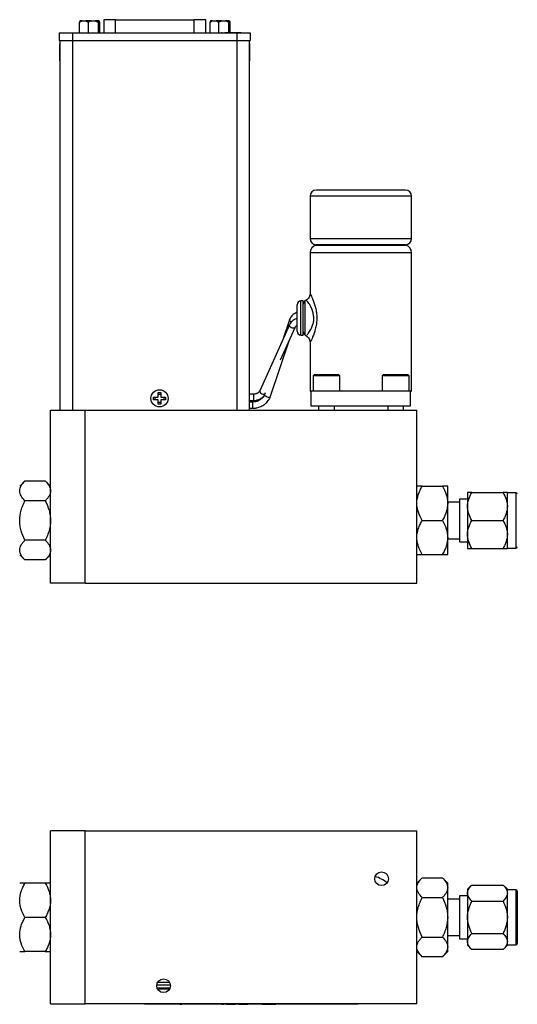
# Model space of a CAD drawing. Header units: inches. Extents: x 0.71 to 9.97, y 0.77 to 10.06.
# Tile 2 of 6: x 3.63 to 6.13, y 0.77 to 5.72. Entities that reach past the tile are written whole.
import ezdxf

# ---------------------------------------------------------------- set-up
doc = ezdxf.new("R2010")
doc.units = ezdxf.units.IN
doc.header["$MEASUREMENT"] = 0

msp = doc.modelspace()

# ---------------------------------------------------------------- linework, layer by layer
at = {"color": 7, "linetype": 'Continuous', "lineweight": 25}
for p, q in [((3.9344, 5.6578), (3.9344, 5.7113)), ((3.9469, 5.7173), (3.9364, 5.7173)), ((3.9469, 5.7173), (3.9647, 5.7173)), ((3.9918, 5.7173), (3.9647, 5.7173)), ((3.9772, 5.7113), (3.9772, 5.6578)), ((3.9918, 5.7173), (4.0125, 5.7173)), ((4.0291, 5.7173), (4.0125, 5.7173)), ((4.0271, 5.7113), (4.0271, 5.6578)), ((4.032, 5.7173), (4.0291, 5.7173)), ((4.0341, 5.7113), (4.0341, 5.6578)), ((4.0555, 5.7231), (4.0555, 5.6578)), ((4.1157, 5.7231), (4.0555, 5.7231)), ((4.1157, 5.7231), (4.5087, 5.7231)), ((4.5689, 5.7231), (4.5087, 5.7231)), ((4.5689, 5.6578), (4.5689, 5.7231)), ((4.5904, 5.6578), (4.5904, 5.7113)), ((4.6029, 5.7173), (4.5924, 5.7173)), ((4.6029, 5.7173), (4.6207, 5.7173)), ((4.6478, 5.7173), (4.6207, 5.7173)), ((4.6332, 5.7113), (4.6332, 5.6578)), ((4.6478, 5.7173), (4.6685, 5.7173)), ((4.6851, 5.7173), (4.6685, 5.7173)), ((4.6831, 5.7113), (4.6831, 5.6593)), ((4.688, 5.7173), (4.6851, 5.7173)), ((4.6901, 5.7113), (4.6901, 5.6593)), ((3.8319, 5.6578), (3.8319, 5.6184)), ((3.8319, 5.6578), (3.8988, 5.6578)), ((3.8988, 5.6578), (3.8988, 5.6184)), ((3.8988, 5.6578), (4.7256, 5.6578)), ((3.915, 5.6588), (3.915, 5.6578)), ((3.9326, 5.6578), (3.9326, 5.6588)), ((4.6469, 5.6593), (4.6469, 5.6578)), ((4.6469, 5.6593), (4.6507, 5.6593)), ((4.6643, 5.6593), (4.7459, 5.6593)), ((4.7256, 5.6578), (4.7256, 5.6184)), ((4.7256, 5.6578), (4.7925, 5.6578)), ((4.7459, 5.6578), (4.7459, 5.6593)), ((4.7925, 5.6578), (4.7925, 5.6184)), ((3.8319, 5.6184), (3.8988, 5.6184)), ((3.8357, 5.6007), (3.8337, 5.6024)), ((3.8337, 5.6024), (3.8337, 5.5164)), ((3.8357, 5.6184), (3.8357, 3.7612)), ((3.8982, 5.6184), (3.8982, 3.7612)), ((3.8988, 5.6184), (4.7256, 5.6184)), ((4.7256, 5.6184), (4.7925, 5.6184)), ((4.7262, 3.7612), (4.7262, 5.6184)), ((4.7887, 3.7612), (4.7887, 5.6184)), ((4.7907, 5.6024), (4.7887, 5.6007)), ((4.7907, 5.5164), (4.7907, 5.6024)), ((3.8337, 5.5164), (3.8357, 5.5181)), ((4.7887, 5.5181), (4.7907, 5.5164)), ((5.572, 4.8666), (5.3482, 4.8666)), ((5.0932, 4.8354), (5.0932, 4.6229)), ((5.6032, 4.6229), (5.6032, 4.8354)), ((5.5732, 4.5916), (5.1232, 4.5916)), ((5.1232, 4.5905), (5.5732, 4.5905)), ((5.0932, 4.5522), (5.0932, 4.3472)), ((5.6032, 3.8566), (5.6032, 4.5522)), ((5.0589, 4.3101), (5.0473, 4.3101)), ((5.0589, 4.1382), (5.0589, 4.3101)), ((5.0738, 4.314), (5.0687, 4.311)), ((4.9895, 4.2146), (4.9582, 4.1213)), ((4.9888, 4.1893), (4.8401, 3.8578)), ((4.9445, 4.0138), (5.0175, 4.1765)), ((4.8939, 3.8303), (4.9876, 4.1098)), ((5.0473, 4.1382), (5.0589, 4.1382)), ((5.0687, 4.1372), (5.0749, 4.1337)), ((5.0932, 4.1011), (5.0932, 3.8566)), ((5.1132, 3.9386), (5.1082, 3.9336)), ((5.1082, 3.9336), (5.1082, 3.8566)), ((5.2432, 3.9336), (5.1082, 3.9336)), ((5.2382, 3.9386), (5.1132, 3.9386)), ((5.2432, 3.9336), (5.2382, 3.9386)), ((5.2432, 3.8566), (5.2432, 3.9336)), ((5.4607, 3.9386), (5.4557, 3.9336)), ((5.4557, 3.9336), (5.4557, 3.8566)), ((5.5907, 3.9336), (5.4557, 3.9336)), ((5.5857, 3.9386), (5.4607, 3.9386)), ((5.5907, 3.9336), (5.5857, 3.9386)), ((5.5907, 3.8566), (5.5907, 3.9336)), ((4.3059, 3.8269), (4.3291, 3.8269)), ((4.3059, 3.8134), (4.3059, 3.8269)), ((4.3291, 3.8134), (4.3059, 3.8134)), ((4.3145, 3.8134), (4.3145, 3.8269)), ((4.3291, 3.8502), (4.3426, 3.8502)), ((4.3291, 3.8269), (4.3291, 3.8502)), ((4.3291, 3.8415), (4.3426, 3.8415)), ((4.3291, 3.7902), (4.3291, 3.8134)), ((4.3426, 3.8502), (4.3426, 3.8269)), ((4.3426, 3.8269), (4.3659, 3.8269)), ((4.3659, 3.8134), (4.3426, 3.8134)), ((4.3426, 3.8134), (4.3426, 3.7902)), ((4.3572, 3.8269), (4.3572, 3.8134)), ((4.3659, 3.8269), (4.3659, 3.8134)), ((4.8081, 3.8411), (4.7887, 3.8411)), ((4.8664, 3.8472), (4.864, 3.8403)), ((5.0932, 3.8566), (5.0982, 3.8566)), ((5.5982, 3.8566), (5.0982, 3.8566)), ((5.0982, 3.7816), (5.0982, 3.8566)), ((5.5982, 3.7816), (5.5982, 3.8566)), ((5.5982, 3.8566), (5.6032, 3.8566)), ((3.7882, 3.7609), (3.9632, 3.7609)), ((3.7882, 2.8914), (3.7882, 3.7609)), ((3.8357, 3.7612), (3.8982, 3.7612)), ((3.8982, 3.7612), (4.7262, 3.7612)), ((3.9632, 2.8914), (3.9632, 3.7609)), ((3.9632, 3.7609), (5.6297, 3.7609)), ((4.3426, 3.7989), (4.3291, 3.7989)), ((4.3426, 3.7902), (4.3291, 3.7902)), ((4.7262, 3.7612), (4.7887, 3.7612)), ((4.7887, 3.8096), (4.8081, 3.8096)), ((4.8034, 3.8017), (4.7887, 3.8017)), ((4.7887, 3.7702), (4.8034, 3.7702)), ((5.5982, 3.7816), (5.0982, 3.7816)), ((5.136, 3.7816), (5.136, 3.7609)), ((5.2155, 3.7609), (5.2155, 3.7816)), ((5.4835, 3.7816), (5.4835, 3.7609)), ((5.563, 3.7609), (5.563, 3.7816)), ((5.6297, 2.8914), (5.6297, 3.7609)), ((3.6598, 3.4048), (3.6332, 3.3782)), ((3.6598, 3.4048), (3.7616, 3.4048)), ((3.7882, 3.3782), (3.7616, 3.4048)), ((5.6563, 3.3785), (5.7581, 3.3785)), ((5.7847, 3.2926), (5.7847, 3.3785)), ((5.8847, 3.3472), (5.8847, 3.2769)), ((5.9065, 3.3472), (6.063, 3.3472)), ((6.0847, 3.2769), (6.0847, 3.3472)), ((6.1272, 3.3454), (6.0847, 3.3454)), ((3.7616, 3.3056), (3.6598, 3.3056)), ((5.8447, 3.2986), (5.7847, 3.2986)), ((5.7847, 3.1207), (5.7847, 3.2926)), ((5.8847, 3.314), (5.8447, 3.314)), ((5.8447, 3.314), (5.8447, 3.0993)), ((5.8847, 3.2769), (5.8847, 3.1363)), ((6.0847, 3.1363), (6.0847, 3.2769)), ((5.6563, 3.2066), (5.7581, 3.2066)), ((5.9065, 3.2066), (6.063, 3.2066)), ((5.7847, 3.0347), (5.7847, 3.1207)), ((5.8847, 3.1363), (5.8847, 3.066)), ((6.0847, 3.066), (6.0847, 3.1363)), ((3.7616, 3.1071), (3.6598, 3.1071)), ((5.7847, 3.1146), (5.8447, 3.1146)), ((5.8447, 3.0993), (5.8847, 3.0993)), ((3.6332, 3.0345), (3.6598, 3.0079)), ((3.7616, 3.0079), (3.7882, 3.0345)), ((5.6563, 3.0347), (5.7581, 3.0347)), ((5.9065, 3.066), (6.063, 3.066)), ((6.0847, 3.0679), (6.1272, 3.0679)), ((3.7616, 3.0079), (3.6598, 3.0079)), ((3.9632, 2.8914), (3.7882, 2.8914)), ((3.9632, 2.8914), (5.6297, 2.8914)), ((3.7882, 0.7773), (3.7882, 1.6468)), ((3.9632, 1.6468), (3.7882, 1.6468)), ((3.9632, 0.7773), (3.9632, 1.6468)), ((3.9632, 1.6468), (5.6297, 1.6468)), ((5.6297, 0.7773), (5.6297, 1.6468)), ((5.6563, 1.4105), (5.6297, 1.3839)), ((5.6563, 1.4105), (5.7581, 1.4105)), ((5.7847, 1.3839), (5.7581, 1.4105)), ((3.7616, 1.3837), (3.6598, 1.3837)), ((5.7847, 1.3609), (5.7847, 1.3839)), ((5.7847, 1.212), (5.7847, 1.3609)), ((5.9065, 1.3744), (5.8847, 1.3527)), ((5.8847, 1.3527), (5.8847, 1.3338)), ((5.9065, 1.3744), (6.063, 1.3744)), ((6.0847, 1.3527), (6.063, 1.3744)), ((6.0847, 1.3338), (6.0847, 1.3527)), ((6.1272, 1.3508), (6.0847, 1.3508)), ((6.1347, 1.3433), (6.1347, 1.0808)), ((5.6563, 1.3113), (5.7581, 1.3113)), ((5.8447, 1.304), (5.7847, 1.304)), ((5.8847, 1.3194), (5.8447, 1.3194)), ((5.8447, 1.3194), (5.8447, 1.1047)), ((5.8847, 1.3338), (5.8847, 1.212)), ((5.9065, 1.2932), (6.063, 1.2932)), ((6.0847, 1.212), (6.0847, 1.3338)), ((3.7616, 1.2118), (3.6598, 1.2118)), ((5.7847, 1.0632), (5.7847, 1.212)), ((5.8847, 1.212), (5.8847, 1.0903)), ((6.0847, 1.0903), (6.0847, 1.212)), ((5.6563, 1.1128), (5.7581, 1.1128)), ((5.7847, 1.12), (5.8447, 1.12)), ((5.8447, 1.1047), (5.8847, 1.1047)), ((5.8847, 1.0903), (5.8847, 1.0714)), ((5.9065, 1.1309), (6.063, 1.1309)), ((6.0847, 1.0714), (6.0847, 1.0903)), ((3.7616, 1.0399), (3.6598, 1.0399)), ((5.6297, 1.0402), (5.6563, 1.0136)), ((5.7581, 1.0136), (5.7847, 1.0402)), ((5.7847, 1.0402), (5.7847, 1.0632)), ((5.8847, 1.0714), (5.9065, 1.0497)), ((6.063, 1.0497), (5.9065, 1.0497)), ((6.063, 1.0497), (6.0847, 1.0714)), ((6.0847, 1.0733), (6.1272, 1.0733)), ((5.7581, 1.0136), (5.6563, 1.0136)), ((4.3913, 0.871), (4.3222, 0.871)), ((4.324, 0.8569), (4.3894, 0.8569)), ((4.3255, 0.8532), (4.3879, 0.8532)), ((4.3266, 0.8854), (4.3869, 0.8854)), ((3.7882, 0.7773), (3.9632, 0.7773)), ((5.6297, 0.7773), (3.9632, 0.7773)), ((4.2599, 0.775), (4.2599, 0.7773)), ((5.3349, 0.775), (4.2599, 0.775)), ((4.2973, 0.775), (4.2973, 0.7748)), ((4.4168, 0.7748), (4.2973, 0.7748)), ((4.4168, 0.7748), (4.4168, 0.775)), ((4.4274, 0.7748), (4.4168, 0.7748)), ((4.4274, 0.7748), (4.4274, 0.775)), ((4.438, 0.7748), (4.4274, 0.7748)), ((4.438, 0.775), (4.438, 0.7748)), ((4.438, 0.7748), (4.4486, 0.7748)), ((4.4486, 0.7748), (4.4486, 0.775)), ((4.5197, 0.7748), (4.4486, 0.7748)), ((4.5197, 0.775), (4.5197, 0.7748)), ((4.5203, 0.7748), (4.5203, 0.775)), ((4.5206, 0.7748), (4.5203, 0.7748)), ((4.5206, 0.7748), (4.5206, 0.775)), ((4.5266, 0.7748), (4.5206, 0.7748)), ((4.5266, 0.7748), (4.5266, 0.775)), ((4.528, 0.7748), (4.5266, 0.7748)), ((4.528, 0.7748), (4.528, 0.775)), ((4.5864, 0.7748), (4.5864, 0.775)), ((4.5977, 0.7748), (4.5864, 0.7748)), ((4.5977, 0.7748), (4.5977, 0.775)), ((4.6216, 0.7748), (4.5977, 0.7748)), ((4.6216, 0.7748), (4.6216, 0.775)), ((4.6317, 0.7748), (4.6216, 0.7748)), ((4.6317, 0.7748), (4.6317, 0.775)), ((4.6471, 0.7748), (4.6471, 0.775)), ((4.6471, 0.7748), (4.6581, 0.7748)), ((4.6581, 0.7748), (4.6581, 0.775)), ((4.6734, 0.775), (4.6734, 0.7748)), ((4.6734, 0.7748), (4.6847, 0.7748)), ((4.6847, 0.7748), (4.6847, 0.775)), ((4.6847, 0.7748), (4.7086, 0.7748)), ((4.7086, 0.7748), (4.7086, 0.775)), ((4.7086, 0.7748), (4.7187, 0.7748)), ((4.7187, 0.7748), (4.7187, 0.775)), ((4.733, 0.7748), (4.733, 0.775)), ((4.733, 0.7748), (4.7443, 0.7748)), ((4.7443, 0.775), (4.7443, 0.7748)), ((4.7443, 0.7748), (4.7454, 0.7748)), ((4.7454, 0.7748), (4.7454, 0.775)), ((4.7454, 0.7748), (4.746, 0.7748)), ((4.746, 0.7748), (4.746, 0.775)), ((4.746, 0.7748), (4.7541, 0.7748)), ((4.7541, 0.7748), (4.7541, 0.775)), ((4.7541, 0.7748), (4.7693, 0.7748)), ((4.7693, 0.7748), (4.7693, 0.775)), ((4.7693, 0.7748), (4.78, 0.7748)), ((4.78, 0.7748), (4.78, 0.775)), ((4.7945, 0.775), (4.7945, 0.7748)), ((4.8038, 0.7748), (4.7945, 0.7748)), ((4.8038, 0.7748), (4.8038, 0.775)), ((4.8088, 0.7748), (4.8038, 0.7748)), ((4.8088, 0.7748), (4.8088, 0.775)), ((4.8362, 0.7748), (4.8088, 0.7748)), ((4.8362, 0.7748), (4.8362, 0.775)), ((4.8412, 0.7748), (4.8362, 0.7748)), ((4.8412, 0.7748), (4.8412, 0.775)), ((4.8505, 0.7748), (4.8412, 0.7748)), ((4.8505, 0.7748), (4.8505, 0.775)), ((4.8505, 0.7748), (4.8651, 0.7748)), ((4.8651, 0.7748), (4.8651, 0.775)), ((4.8651, 0.7748), (4.8739, 0.7748)), ((4.8739, 0.7748), (4.8739, 0.775)), ((4.8739, 0.7748), (4.8847, 0.7748)), ((4.8847, 0.7748), (4.8847, 0.775)), ((4.8847, 0.7748), (4.8954, 0.7748)), ((4.8954, 0.7748), (4.8954, 0.775)), ((4.8954, 0.7748), (4.9043, 0.7748)), ((4.9043, 0.7748), (4.9043, 0.775)), ((4.9043, 0.7748), (4.9215, 0.7748)), ((4.9215, 0.7748), (4.9215, 0.775)), ((4.987, 0.775), (4.987, 0.7748)), ((5.0743, 0.7748), (4.987, 0.7748)), ((5.0743, 0.7748), (5.0743, 0.775)), ((5.3349, 0.7773), (5.3349, 0.775))]:
    msp.add_line(p, q, dxfattribs=at)
at = {"color": 1, "linetype": 'Continuous', "lineweight": 25}
for p, q in [((4.1157, 5.6578), (4.1157, 5.7231)), ((4.5087, 5.7231), (4.5087, 5.6578)), ((5.3482, 4.8354), (5.0932, 4.8354)), ((5.6032, 4.8354), (5.3482, 4.8354)), ((5.0932, 4.6229), (5.6032, 4.6229)), ((5.6032, 4.5522), (5.0932, 4.5522)), ((5.0473, 4.1382), (5.0473, 4.3101)), ((5.0687, 4.1372), (5.0687, 4.311)), ((4.8081, 3.8411), (4.8081, 3.8096)), ((4.8034, 3.8017), (4.8034, 3.7702)), ((6.1272, 3.3454), (6.1272, 3.0679)), ((6.1272, 1.3508), (6.1272, 1.0733))]:
    msp.add_line(p, q, dxfattribs=at)
at = {"color": 1, "linetype": 'Continuous', "lineweight": 25, "flags": 128}
for points in [[(4.9986, 4.204), (4.997, 4.2048), (4.9925, 4.2079), (4.9899, 4.2112), (4.9895, 4.2144), (4.9895, 4.2146)], [(5.0175, 4.1765), (5.0175, 4.1764), (5.015, 4.1738), (5.0107, 4.1726), (5.0052, 4.1729), (4.9994, 4.1748), (4.9942, 4.1779), (4.9904, 4.1818), (4.9885, 4.1858), (4.9888, 4.1894)], [(4.8401, 3.8578), (4.8398, 3.8543), (4.8417, 3.8502), (4.8455, 3.8464), (4.8507, 3.8433), (4.8565, 3.8414), (4.862, 3.8411), (4.8645, 3.8416)], [(4.864, 3.8403), (4.864, 3.8401), (4.8644, 3.8369), (4.8671, 3.8336), (4.8715, 3.8305), (4.8771, 3.8281), (4.883, 3.8268), (4.8883, 3.8268), (4.8921, 3.8282), (4.8939, 3.8303)]]:
    msp.add_lwpolyline(points, dxfattribs=at)
at = {"color": 7, "linetype": 'Continuous', "lineweight": 25}
for centre, radius in [((4.3359, 3.8202), 0.043), ((5.4527, 1.4058), 0.0347), ((4.3567, 0.8683), 0.0347)]:
    msp.add_circle(centre, radius, dxfattribs=at)
for centre, radius, start, end in [((5.1245, 4.8354), 0.0313, 90, 180), ((5.572, 4.8354), 0.0313, 0, 90), ((5.1245, 4.6229), 0.0313, 180, 267.7076), ((5.572, 4.6229), 0.0313, 272.2924, 0), ((5.1326, 4.5522), 0.0394, 103.7685, 180), ((5.5639, 4.5522), 0.0394, 0, 76.2315), ((5.0473, 4.2904), 0.0197, 90, 180), ((5.0785, 4.294), 0.0197, 120, 180), ((5.0473, 4.1579), 0.0197, 180, 270), ((5.0785, 4.1543), 0.0197, 180, 240), ((6.1272, 3.3379), 0.0075, 0, 90), ((6.1272, 3.0754), 0.0075, 270, 0), ((5.3482, 1.2043), 0.225, 53.8093, 71.3673), ((6.1272, 1.3433), 0.0075, 0, 90), ((6.1272, 1.0808), 0.0075, 270, 0)]:
    msp.add_arc(centre, radius, start, end, dxfattribs=at)
for points in [[(3.9344, 5.7113), (3.9384, 5.7139), (3.9425, 5.716), (3.9469, 5.7173)], [(3.9364, 5.7173), (3.9357, 5.716), (3.935, 5.7139), (3.9344, 5.7113)], [(3.9647, 5.7173), (3.9691, 5.716), (3.9732, 5.7139), (3.9772, 5.7113)], [(3.9772, 5.7113), (3.9819, 5.7139), (3.9867, 5.716), (3.9918, 5.7173)], [(4.0125, 5.7173), (4.0176, 5.716), (4.0224, 5.7139), (4.0271, 5.7113)], [(4.0271, 5.7113), (4.0277, 5.7139), (4.0284, 5.716), (4.0291, 5.7173)], [(4.032, 5.7173), (4.0328, 5.716), (4.0334, 5.7139), (4.0341, 5.7113)], [(4.5904, 5.7113), (4.5944, 5.7139), (4.5985, 5.716), (4.6029, 5.7173)], [(4.5924, 5.7173), (4.5917, 5.716), (4.591, 5.7139), (4.5904, 5.7113)], [(4.6207, 5.7173), (4.6251, 5.716), (4.6292, 5.7139), (4.6332, 5.7113)], [(4.6332, 5.7113), (4.6379, 5.7139), (4.6427, 5.716), (4.6478, 5.7173)], [(4.6685, 5.7173), (4.6736, 5.716), (4.6784, 5.7139), (4.6831, 5.7113)], [(4.6831, 5.7113), (4.6837, 5.7139), (4.6844, 5.716), (4.6851, 5.7173)], [(4.688, 5.7173), (4.6888, 5.716), (4.6894, 5.7139), (4.6901, 5.7113)]]:
    msp.add_open_spline(points, degree=3, dxfattribs=at)
for points, knots in [([(5.3482, 4.8666), (5.2889, 4.8666), (5.232, 4.8666), (5.1481, 4.8666), (5.1245, 4.8666), (5.1245, 4.8666)], [0, 0, 0, 0, 0.5, 0.5, 1, 1, 1, 1]), ([(5.0933, 4.3495), (5.0931, 4.346), (5.0928, 4.3388), (5.0887, 4.3285), (5.0821, 4.3196), (5.0761, 4.3155), (5.0731, 4.3135)], [0, 0, 0, 0, 0.244212, 0.498607, 0.75383, 1, 1, 1, 1]), ([(5.0753, 4.1343), (5.0754, 4.1348), (5.0756, 4.1357), (5.0814, 4.1442), (5.0903, 4.1555), (5.0986, 4.1688), (5.1071, 4.1901), (5.1117, 4.2079), (5.1121, 4.226), (5.1092, 4.2454), (5.1037, 4.2662), (5.0925, 4.29), (5.0805, 4.3072), (5.0727, 4.315), (5.0741, 4.3133), (5.0744, 4.3131)], [0, 0, 0, 0, 0.084864, 0.190824, 0.207157, 0.326053, 0.398207, 0.454023, 0.502662, 0.562707, 0.634344, 0.716769, 0.864635, 0.979528, 1, 1, 1, 1]), ([(5.0276, 4.1579), (5.0276, 4.1579), (5.0276, 4.1579), (5.0276, 4.1582), (5.0276, 4.1587), (5.0276, 4.1594), (5.0276, 4.1602), (5.0276, 4.1613), (5.0276, 4.1636), (5.0276, 4.1683), (5.0276, 4.1769), (5.0276, 4.1875), (5.0276, 4.1993), (5.0276, 4.2116), (5.0276, 4.2241), (5.0276, 4.2366), (5.0276, 4.249), (5.0276, 4.2608), (5.0276, 4.2713), (5.0276, 4.2799), (5.0276, 4.2847), (5.0276, 4.2872), (5.0276, 4.2883), (5.0276, 4.2892), (5.0276, 4.2899), (5.0276, 4.2903), (5.0276, 4.2903), (5.0276, 4.2904)], [0, 0, 0, 0, 0.017281, 0.034438, 0.051522, 0.068582, 0.08567, 0.102836, 0.120129, 0.18508, 0.250083, 0.315035, 0.380037, 0.439995, 0.500002, 0.55996, 0.619968, 0.684919, 0.749922, 0.814874, 0.879876, 0.900016, 0.920002, 0.939913, 0.95983, 0.979832, 1, 1, 1, 1]), ([(5.0276, 4.2214), (5.0258, 4.2209), (5.0212, 4.2195), (5.014, 4.216), (5.006, 4.211), (4.9988, 4.2046), (4.9928, 4.1974), (4.9901, 4.1919), (4.9889, 4.1893)], [0, 0, 0, 0, 0.1017579, 0.2691857, 0.4480854, 0.6344109, 0.8269523, 1, 1, 1, 1]), ([(5.0276, 4.2519), (5.0266, 4.2516), (5.0226, 4.2503), (5.0161, 4.2468), (5.0081, 4.2414), (5.0008, 4.2345), (4.9948, 4.2263), (4.991, 4.2195), (4.9899, 4.2153), (4.9897, 4.2146)], [0, 0, 0, 0, 0.057042, 0.218804, 0.392242, 0.573598, 0.761772, 0.956333, 1, 1, 1, 1]), ([(5.0176, 4.1764), (5.0183, 4.1777), (5.0196, 4.1805), (5.0231, 4.1843), (5.0263, 4.1864), (5.0276, 4.1872)], [0, 0, 0, 0, 0.339993, 0.729141, 1, 1, 1, 1]), ([(5.0732, 4.1347), (5.0761, 4.1327), (5.0821, 4.1287), (5.0887, 4.1197), (5.0928, 4.1095), (5.0931, 4.1023), (5.0933, 4.0987)], [0, 0, 0, 0, 0.246181, 0.501407, 0.755797, 1, 1, 1, 1]), ([(4.8638, 3.8404), (4.8633, 3.8387), (4.8618, 3.834), (4.8573, 3.8268), (4.8505, 3.8191), (4.8424, 3.8128), (4.8339, 3.8081), (4.8258, 3.805), (4.818, 3.803), (4.8107, 3.8019), (4.8057, 3.8018), (4.8034, 3.8017)], [0, 0, 0, 0, 0.076935, 0.221074, 0.361005, 0.496162, 0.62324, 0.732891, 0.818023, 0.915747, 1, 1, 1, 1]), ([(4.8034, 3.7702), (4.8086, 3.7704), (4.816, 3.7707), (4.8267, 3.7727), (4.8357, 3.7751), (4.8461, 3.7791), (4.8564, 3.7844), (4.8663, 3.7912), (4.8754, 3.7995), (4.8834, 3.8091), (4.8898, 3.8195), (4.8925, 3.8269), (4.8938, 3.8303)], [0, 0, 0, 0, 0.130314, 0.184075, 0.273076, 0.365602, 0.464926, 0.56871, 0.676118, 0.786589, 0.899884, 1, 1, 1, 1]), ([(4.8399, 3.8579), (4.8393, 3.8566), (4.838, 3.8538), (4.8341, 3.8497), (4.8291, 3.8463), (4.8239, 3.8438), (4.8186, 3.8422), (4.8134, 3.8413), (4.8098, 3.8411), (4.8081, 3.8411)], [0, 0, 0, 0, 0.154993, 0.331889, 0.494462, 0.638817, 0.753552, 0.885792, 1, 1, 1, 1]), ([(4.8081, 3.8096), (4.8126, 3.8098), (4.819, 3.8101), (4.828, 3.8121), (4.8354, 3.8144), (4.8436, 3.8182), (4.8514, 3.8234), (4.8568, 3.8277), (4.8591, 3.8306), (4.8594, 3.831)], [0, 0, 0, 0, 0.230759, 0.322249, 0.473756, 0.630186, 0.797333, 0.971419, 1, 1, 1, 1]), ([(3.6332, 3.3552), (3.6332, 3.3639), (3.6359, 3.3724), (3.643, 3.3849), (3.6459, 3.389), (3.6523, 3.397), (3.6559, 3.4009), (3.6598, 3.4048)], [0, 0, 0, 0, 0.5, 0.5, 0.75, 0.75, 1, 1, 1, 1]), ([(3.7616, 3.4048), (3.7694, 3.3971), (3.776, 3.3891), (3.7831, 3.3767), (3.785, 3.3726), (3.7875, 3.364), (3.7882, 3.3596), (3.7882, 3.3552)], [0, 0, 0, 0, 0.5, 0.5, 0.75, 0.75, 1, 1, 1, 1]), ([(5.6297, 3.2926), (5.6297, 3.3076), (5.6324, 3.3223), (5.6395, 3.3439), (5.6424, 3.351), (5.6488, 3.3649), (5.6524, 3.3718), (5.6563, 3.3785)], [0, 0, 0, 0, 0.5, 0.5, 0.75, 0.75, 1, 1, 1, 1]), ([(5.6563, 3.3785), (5.6485, 3.3785), (5.6419, 3.3785), (5.6349, 3.3785), (5.633, 3.3785), (5.6304, 3.3785), (5.6297, 3.3785), (5.6297, 3.3785)], [0, 0, 0, 0, 0.5, 0.5, 0.75, 0.75, 1, 1, 1, 1]), ([(5.7581, 3.3785), (5.7659, 3.365), (5.7725, 3.3513), (5.7796, 3.3299), (5.7815, 3.3226), (5.784, 3.3078), (5.7847, 3.3002), (5.7847, 3.2926)], [0, 0, 0, 0, 0.5, 0.5, 0.75, 0.75, 1, 1, 1, 1]), ([(5.7847, 3.3785), (5.7847, 3.3785), (5.782, 3.3785), (5.775, 3.3785), (5.7721, 3.3785), (5.7656, 3.3785), (5.762, 3.3785), (5.7581, 3.3785)], [0, 0, 0, 0, 0.5, 0.5, 0.75, 0.75, 1, 1, 1, 1]), ([(3.6598, 3.3056), (3.652, 3.3134), (3.6454, 3.3213), (3.6384, 3.3337), (3.6365, 3.3379), (3.6339, 3.3464), (3.6332, 3.3508), (3.6332, 3.3552)], [0, 0, 0, 0, 0.5, 0.5, 0.75, 0.75, 1, 1, 1, 1]), ([(3.7882, 3.3552), (3.7882, 3.3465), (3.7855, 3.338), (3.7785, 3.3256), (3.7756, 3.3215), (3.7691, 3.3134), (3.7655, 3.3095), (3.7616, 3.3056)], [0, 0, 0, 0, 0.5, 0.5, 0.75, 0.75, 1, 1, 1, 1]), ([(5.8847, 3.2769), (5.8847, 3.2893), (5.8869, 3.3013), (5.8927, 3.3189), (5.8951, 3.3248), (5.9004, 3.3362), (5.9033, 3.3417), (5.9065, 3.3472)], [0, 0, 0, 0, 0.5, 0.5, 0.75, 0.75, 1, 1, 1, 1]), ([(5.9065, 3.3472), (5.9001, 3.3472), (5.8947, 3.3472), (5.8889, 3.3472), (5.8874, 3.3472), (5.8853, 3.3472), (5.8847, 3.3472), (5.8847, 3.3472)], [0, 0, 0, 0, 0.5, 0.5, 0.75, 0.75, 1, 1, 1, 1]), ([(6.063, 3.3472), (6.0693, 3.3362), (6.0747, 3.325), (6.0805, 3.3074), (6.0821, 3.3015), (6.0842, 3.2894), (6.0847, 3.2831), (6.0847, 3.2769)], [0, 0, 0, 0, 0.5, 0.5, 0.75, 0.75, 1, 1, 1, 1]), ([(6.0847, 3.3472), (6.0847, 3.3472), (6.0825, 3.3472), (6.0767, 3.3472), (6.0744, 3.3472), (6.0691, 3.3472), (6.0662, 3.3472), (6.063, 3.3472)], [0, 0, 0, 0, 0.5, 0.5, 0.75, 0.75, 1, 1, 1, 1]), ([(3.6332, 3.2064), (3.6332, 3.2238), (3.6359, 3.2407), (3.643, 3.2657), (3.6459, 3.2739), (3.6523, 3.29), (3.6559, 3.2978), (3.6598, 3.3056)], [0, 0, 0, 0, 0.5, 0.5, 0.75, 0.75, 1, 1, 1, 1]), ([(3.7616, 3.3056), (3.7694, 3.29), (3.776, 3.2741), (3.7831, 3.2494), (3.785, 3.2411), (3.7875, 3.2239), (3.7882, 3.2151), (3.7882, 3.2064)], [0, 0, 0, 0, 0.5, 0.5, 0.75, 0.75, 1, 1, 1, 1]), ([(5.6563, 3.2066), (5.6485, 3.2201), (5.6419, 3.2339), (5.6349, 3.2553), (5.633, 3.2625), (5.6304, 3.2773), (5.6297, 3.285), (5.6297, 3.2926)], [0, 0, 0, 0, 0.5, 0.5, 0.75, 0.75, 1, 1, 1, 1]), ([(5.7847, 3.2926), (5.7847, 3.2775), (5.782, 3.2628), (5.775, 3.2412), (5.7721, 3.2341), (5.7656, 3.2202), (5.762, 3.2133), (5.7581, 3.2066)], [0, 0, 0, 0, 0.5, 0.5, 0.75, 0.75, 1, 1, 1, 1]), ([(5.9065, 3.2066), (5.9001, 3.2176), (5.8947, 3.2289), (5.8889, 3.2464), (5.8874, 3.2524), (5.8853, 3.2645), (5.8847, 3.2707), (5.8847, 3.2769)], [0, 0, 0, 0, 0.5, 0.5, 0.75, 0.75, 1, 1, 1, 1]), ([(6.0847, 3.2769), (6.0847, 3.2646), (6.0825, 3.2526), (6.0767, 3.2349), (6.0744, 3.2291), (6.0691, 3.2177), (6.0662, 3.2121), (6.063, 3.2066)], [0, 0, 0, 0, 0.5, 0.5, 0.75, 0.75, 1, 1, 1, 1]), ([(3.6598, 3.1071), (3.652, 3.1227), (3.6454, 3.1386), (3.6384, 3.1633), (3.6365, 3.1717), (3.6339, 3.1888), (3.6332, 3.1976), (3.6332, 3.2064)], [0, 0, 0, 0, 0.5, 0.5, 0.75, 0.75, 1, 1, 1, 1]), ([(3.7882, 3.2064), (3.7882, 3.1889), (3.7855, 3.172), (3.7785, 3.1471), (3.7756, 3.1389), (3.7691, 3.1228), (3.7655, 3.1149), (3.7616, 3.1071)], [0, 0, 0, 0, 0.5, 0.5, 0.75, 0.75, 1, 1, 1, 1]), ([(5.6297, 3.1207), (5.6297, 3.1358), (5.6324, 3.1505), (5.6395, 3.172), (5.6424, 3.1791), (5.6488, 3.1931), (5.6524, 3.1999), (5.6563, 3.2066)], [0, 0, 0, 0, 0.5, 0.5, 0.75, 0.75, 1, 1, 1, 1]), ([(5.7581, 3.2066), (5.7659, 3.1931), (5.7725, 3.1794), (5.7796, 3.158), (5.7815, 3.1507), (5.784, 3.1359), (5.7847, 3.1283), (5.7847, 3.1207)], [0, 0, 0, 0, 0.5, 0.5, 0.75, 0.75, 1, 1, 1, 1]), ([(5.8847, 3.1363), (5.8847, 3.1486), (5.8869, 3.1607), (5.8927, 3.1783), (5.8951, 3.1841), (5.9004, 3.1955), (5.9033, 3.2011), (5.9065, 3.2066)], [0, 0, 0, 0, 0.5, 0.5, 0.75, 0.75, 1, 1, 1, 1]), ([(6.063, 3.2066), (6.0693, 3.1956), (6.0747, 3.1843), (6.0805, 3.1668), (6.0821, 3.1609), (6.0842, 3.1488), (6.0847, 3.1425), (6.0847, 3.1363)], [0, 0, 0, 0, 0.5, 0.5, 0.75, 0.75, 1, 1, 1, 1]), ([(5.6563, 3.0347), (5.6485, 3.0482), (5.6419, 3.062), (5.6349, 3.0834), (5.633, 3.0906), (5.6304, 3.1055), (5.6297, 3.1131), (5.6297, 3.1207)], [0, 0, 0, 0, 0.5, 0.5, 0.75, 0.75, 1, 1, 1, 1]), ([(5.7847, 3.1207), (5.7847, 3.1056), (5.782, 3.0909), (5.775, 3.0693), (5.7721, 3.0622), (5.7656, 3.0483), (5.762, 3.0415), (5.7581, 3.0347)], [0, 0, 0, 0, 0.5, 0.5, 0.75, 0.75, 1, 1, 1, 1]), ([(5.9065, 3.066), (5.9001, 3.077), (5.8947, 3.0883), (5.8889, 3.1058), (5.8874, 3.1117), (5.8853, 3.1239), (5.8847, 3.1301), (5.8847, 3.1363)], [0, 0, 0, 0, 0.5, 0.5, 0.75, 0.75, 1, 1, 1, 1]), ([(6.0847, 3.1363), (6.0847, 3.124), (6.0825, 3.1119), (6.0767, 3.0943), (6.0744, 3.0885), (6.0691, 3.0771), (6.0662, 3.0715), (6.063, 3.066)], [0, 0, 0, 0, 0.5, 0.5, 0.75, 0.75, 1, 1, 1, 1]), ([(3.6332, 3.0575), (3.6332, 3.0662), (3.6359, 3.0747), (3.643, 3.0872), (3.6459, 3.0913), (3.6523, 3.0993), (3.6559, 3.1033), (3.6598, 3.1071)], [0, 0, 0, 0, 0.5, 0.5, 0.75, 0.75, 1, 1, 1, 1]), ([(3.7616, 3.1071), (3.7694, 3.0994), (3.776, 3.0914), (3.7831, 3.0791), (3.785, 3.0749), (3.7875, 3.0663), (3.7882, 3.0619), (3.7882, 3.0575)], [0, 0, 0, 0, 0.5, 0.5, 0.75, 0.75, 1, 1, 1, 1]), ([(3.6598, 3.0079), (3.652, 3.0157), (3.6454, 3.0236), (3.6384, 3.036), (3.6365, 3.0402), (3.6339, 3.0487), (3.6332, 3.0531), (3.6332, 3.0575)], [0, 0, 0, 0, 0.5, 0.5, 0.75, 0.75, 1, 1, 1, 1]), ([(3.7882, 3.0575), (3.7882, 3.0488), (3.7855, 3.0403), (3.7785, 3.0279), (3.7756, 3.0238), (3.7691, 3.0157), (3.7655, 3.0118), (3.7616, 3.0079)], [0, 0, 0, 0, 0.5, 0.5, 0.75, 0.75, 1, 1, 1, 1]), ([(5.6297, 3.0347), (5.6297, 3.0347), (5.6324, 3.0347), (5.6395, 3.0347), (5.6424, 3.0347), (5.6488, 3.0347), (5.6524, 3.0347), (5.6563, 3.0347)], [0, 0, 0, 0, 0.5, 0.5, 0.75, 0.75, 1, 1, 1, 1]), ([(5.7581, 3.0347), (5.7659, 3.0347), (5.7725, 3.0347), (5.7796, 3.0347), (5.7815, 3.0347), (5.784, 3.0347), (5.7847, 3.0347), (5.7847, 3.0347)], [0, 0, 0, 0, 0.5, 0.5, 0.75, 0.75, 1, 1, 1, 1]), ([(5.8847, 3.066), (5.8847, 3.066), (5.8869, 3.066), (5.8927, 3.066), (5.8951, 3.066), (5.9004, 3.066), (5.9033, 3.066), (5.9065, 3.066)], [0, 0, 0, 0, 0.5, 0.5, 0.75, 0.75, 1, 1, 1, 1]), ([(6.063, 3.066), (6.0693, 3.066), (6.0747, 3.066), (6.0805, 3.066), (6.0821, 3.066), (6.0842, 3.066), (6.0847, 3.066), (6.0847, 3.066)], [0, 0, 0, 0, 0.5, 0.5, 0.75, 0.75, 1, 1, 1, 1]), ([(5.6297, 1.3609), (5.6297, 1.3696), (5.6324, 1.3781), (5.6395, 1.3905), (5.6424, 1.3946), (5.6488, 1.4027), (5.6524, 1.4066), (5.6563, 1.4105)], [0, 0, 0, 0, 0.5, 0.5, 0.75, 0.75, 1, 1, 1, 1]), ([(5.7581, 1.4105), (5.7659, 1.4027), (5.7725, 1.3948), (5.7796, 1.3824), (5.7815, 1.3782), (5.784, 1.3697), (5.7847, 1.3653), (5.7847, 1.3609)], [0, 0, 0, 0, 0.5, 0.5, 0.75, 0.75, 1, 1, 1, 1]), ([(3.6332, 1.2977), (3.6332, 1.3128), (3.6359, 1.3275), (3.643, 1.3491), (3.6459, 1.3562), (3.6523, 1.3701), (3.6559, 1.3769), (3.6598, 1.3837)], [0, 0, 0, 0, 0.5, 0.5, 0.75, 0.75, 1, 1, 1, 1]), ([(3.6598, 1.3837), (3.652, 1.3837), (3.6454, 1.3837), (3.6384, 1.3837), (3.6365, 1.3837), (3.6339, 1.3837), (3.6332, 1.3837), (3.6332, 1.3837)], [0, 0, 0, 0, 0.5, 0.5, 0.75, 0.75, 1, 1, 1, 1]), ([(3.7616, 1.3837), (3.7694, 1.3702), (3.776, 1.3564), (3.7831, 1.335), (3.785, 1.3278), (3.7875, 1.3129), (3.7882, 1.3053), (3.7882, 1.2977)], [0, 0, 0, 0, 0.5, 0.5, 0.75, 0.75, 1, 1, 1, 1]), ([(3.7882, 1.3837), (3.7882, 1.3837), (3.7855, 1.3837), (3.7785, 1.3837), (3.7756, 1.3837), (3.7691, 1.3837), (3.7655, 1.3837), (3.7616, 1.3837)], [0, 0, 0, 0, 0.5, 0.5, 0.75, 0.75, 1, 1, 1, 1]), ([(5.6563, 1.3113), (5.6485, 1.3191), (5.6419, 1.327), (5.6349, 1.3394), (5.633, 1.3435), (5.6304, 1.3521), (5.6297, 1.3565), (5.6297, 1.3609)], [0, 0, 0, 0, 0.5, 0.5, 0.75, 0.75, 1, 1, 1, 1]), ([(5.7847, 1.3609), (5.7847, 1.3522), (5.782, 1.3437), (5.775, 1.3312), (5.7721, 1.3271), (5.7656, 1.3191), (5.762, 1.3152), (5.7581, 1.3113)], [0, 0, 0, 0, 0.5, 0.5, 0.75, 0.75, 1, 1, 1, 1]), ([(5.8847, 1.3338), (5.8847, 1.341), (5.8869, 1.3479), (5.8927, 1.3581), (5.8951, 1.3614), (5.9004, 1.368), (5.9033, 1.3712), (5.9065, 1.3744)], [0, 0, 0, 0, 0.5, 0.5, 0.75, 0.75, 1, 1, 1, 1]), ([(6.063, 1.3744), (6.0693, 1.3681), (6.0747, 1.3616), (6.0805, 1.3514), (6.0821, 1.348), (6.0842, 1.341), (6.0847, 1.3374), (6.0847, 1.3338)], [0, 0, 0, 0, 0.5, 0.5, 0.75, 0.75, 1, 1, 1, 1]), ([(3.6598, 1.2118), (3.652, 1.2253), (3.6454, 1.239), (3.6384, 1.2604), (3.6365, 1.2677), (3.6339, 1.2825), (3.6332, 1.2901), (3.6332, 1.2977)], [0, 0, 0, 0, 0.5, 0.5, 0.75, 0.75, 1, 1, 1, 1]), ([(3.7882, 1.2977), (3.7882, 1.2826), (3.7855, 1.268), (3.7785, 1.2464), (3.7756, 1.2393), (3.7691, 1.2253), (3.7655, 1.2185), (3.7616, 1.2118)], [0, 0, 0, 0, 0.5, 0.5, 0.75, 0.75, 1, 1, 1, 1]), ([(5.6297, 1.212), (5.6297, 1.2295), (5.6324, 1.2464), (5.6395, 1.2713), (5.6424, 1.2796), (5.6488, 1.2956), (5.6524, 1.3035), (5.6563, 1.3113)], [0, 0, 0, 0, 0.5, 0.5, 0.75, 0.75, 1, 1, 1, 1]), ([(5.7581, 1.3113), (5.7659, 1.2957), (5.7725, 1.2798), (5.7796, 1.2551), (5.7815, 1.2467), (5.784, 1.2296), (5.7847, 1.2208), (5.7847, 1.212)], [0, 0, 0, 0, 0.5, 0.5, 0.75, 0.75, 1, 1, 1, 1]), ([(5.9065, 1.2932), (5.9001, 1.2996), (5.8947, 1.3061), (5.8889, 1.3162), (5.8874, 1.3196), (5.8853, 1.3266), (5.8847, 1.3302), (5.8847, 1.3338)], [0, 0, 0, 0, 0.5, 0.5, 0.75, 0.75, 1, 1, 1, 1]), ([(5.8847, 1.212), (5.8847, 1.2263), (5.8869, 1.2402), (5.8927, 1.2606), (5.8951, 1.2673), (5.9004, 1.2804), (5.9033, 1.2869), (5.9065, 1.2932)], [0, 0, 0, 0, 0.5, 0.5, 0.75, 0.75, 1, 1, 1, 1]), ([(6.0847, 1.3338), (6.0847, 1.3267), (6.0825, 1.3198), (6.0767, 1.3096), (6.0744, 1.3062), (6.0691, 1.2996), (6.0662, 1.2964), (6.063, 1.2932)], [0, 0, 0, 0, 0.5, 0.5, 0.75, 0.75, 1, 1, 1, 1]), ([(6.063, 1.2932), (6.0693, 1.2805), (6.0747, 1.2675), (6.0805, 1.2473), (6.0821, 1.2404), (6.0842, 1.2264), (6.0847, 1.2192), (6.0847, 1.212)], [0, 0, 0, 0, 0.5, 0.5, 0.75, 0.75, 1, 1, 1, 1]), ([(3.6332, 1.1259), (3.6332, 1.1409), (3.6359, 1.1556), (3.643, 1.1772), (3.6459, 1.1843), (3.6523, 1.1982), (3.6559, 1.2051), (3.6598, 1.2118)], [0, 0, 0, 0, 0.5, 0.5, 0.75, 0.75, 1, 1, 1, 1]), ([(3.7616, 1.2118), (3.7694, 1.1983), (3.776, 1.1846), (3.7831, 1.1632), (3.785, 1.1559), (3.7875, 1.1411), (3.7882, 1.1335), (3.7882, 1.1259)], [0, 0, 0, 0, 0.5, 0.5, 0.75, 0.75, 1, 1, 1, 1]), ([(5.6563, 1.1128), (5.6485, 1.1284), (5.6419, 1.1443), (5.6349, 1.169), (5.633, 1.1774), (5.6304, 1.1945), (5.6297, 1.2033), (5.6297, 1.212)], [0, 0, 0, 0, 0.5, 0.5, 0.75, 0.75, 1, 1, 1, 1]), ([(5.7847, 1.212), (5.7847, 1.1946), (5.782, 1.1777), (5.775, 1.1528), (5.7721, 1.1445), (5.7656, 1.1285), (5.762, 1.1206), (5.7581, 1.1128)], [0, 0, 0, 0, 0.5, 0.5, 0.75, 0.75, 1, 1, 1, 1]), ([(5.9065, 1.1309), (5.9001, 1.1436), (5.8947, 1.1566), (5.8889, 1.1768), (5.8874, 1.1837), (5.8853, 1.1977), (5.8847, 1.2049), (5.8847, 1.212)], [0, 0, 0, 0, 0.5, 0.5, 0.75, 0.75, 1, 1, 1, 1]), ([(6.0847, 1.212), (6.0847, 1.1978), (6.0825, 1.1839), (6.0767, 1.1635), (6.0744, 1.1568), (6.0691, 1.1437), (6.0662, 1.1372), (6.063, 1.1309)], [0, 0, 0, 0, 0.5, 0.5, 0.75, 0.75, 1, 1, 1, 1]), ([(3.6598, 1.0399), (3.652, 1.0534), (3.6454, 1.0672), (3.6384, 1.0886), (3.6365, 1.0958), (3.6339, 1.1106), (3.6332, 1.1183), (3.6332, 1.1259)], [0, 0, 0, 0, 0.5, 0.5, 0.75, 0.75, 1, 1, 1, 1]), ([(3.7882, 1.1259), (3.7882, 1.1108), (3.7855, 1.0961), (3.7785, 1.0745), (3.7756, 1.0674), (3.7691, 1.0535), (3.7655, 1.0466), (3.7616, 1.0399)], [0, 0, 0, 0, 0.5, 0.5, 0.75, 0.75, 1, 1, 1, 1]), ([(5.6297, 1.0632), (5.6297, 1.0719), (5.6324, 1.0804), (5.6395, 1.0928), (5.6424, 1.097), (5.6488, 1.105), (5.6524, 1.1089), (5.6563, 1.1128)], [0, 0, 0, 0, 0.5, 0.5, 0.75, 0.75, 1, 1, 1, 1]), ([(5.7581, 1.1128), (5.7659, 1.105), (5.7725, 1.0971), (5.7796, 1.0847), (5.7815, 1.0805), (5.784, 1.072), (5.7847, 1.0676), (5.7847, 1.0632)], [0, 0, 0, 0, 0.5, 0.5, 0.75, 0.75, 1, 1, 1, 1]), ([(5.8847, 1.0903), (5.8847, 1.0974), (5.8869, 1.1043), (5.8927, 1.1145), (5.8951, 1.1179), (5.9004, 1.1245), (5.9033, 1.1277), (5.9065, 1.1309)], [0, 0, 0, 0, 0.5, 0.5, 0.75, 0.75, 1, 1, 1, 1]), ([(5.9065, 1.0497), (5.9001, 1.056), (5.8947, 1.0625), (5.8889, 1.0726), (5.8874, 1.0761), (5.8853, 1.0831), (5.8847, 1.0867), (5.8847, 1.0903)], [0, 0, 0, 0, 0.5, 0.5, 0.75, 0.75, 1, 1, 1, 1]), ([(6.063, 1.1309), (6.0693, 1.1245), (6.0747, 1.118), (6.0805, 1.1079), (6.0821, 1.1044), (6.0842, 1.0974), (6.0847, 1.0938), (6.0847, 1.0903)], [0, 0, 0, 0, 0.5, 0.5, 0.75, 0.75, 1, 1, 1, 1]), ([(6.0847, 1.0903), (6.0847, 1.0831), (6.0825, 1.0762), (6.0767, 1.066), (6.0744, 1.0626), (6.0691, 1.0561), (6.0662, 1.0528), (6.063, 1.0497)], [0, 0, 0, 0, 0.5, 0.5, 0.75, 0.75, 1, 1, 1, 1]), ([(3.6332, 1.0399), (3.6332, 1.0399), (3.6359, 1.0399), (3.643, 1.0399), (3.6459, 1.0399), (3.6523, 1.0399), (3.6559, 1.0399), (3.6598, 1.0399)], [0, 0, 0, 0, 0.5, 0.5, 0.75, 0.75, 1, 1, 1, 1]), ([(3.7616, 1.0399), (3.7694, 1.0399), (3.776, 1.0399), (3.7831, 1.0399), (3.785, 1.0399), (3.7875, 1.0399), (3.7882, 1.0399), (3.7882, 1.0399)], [0, 0, 0, 0, 0.5, 0.5, 0.75, 0.75, 1, 1, 1, 1]), ([(5.6563, 1.0136), (5.6485, 1.0214), (5.6419, 1.0293), (5.6349, 1.0417), (5.633, 1.0459), (5.6304, 1.0544), (5.6297, 1.0588), (5.6297, 1.0632)], [0, 0, 0, 0, 0.5, 0.5, 0.75, 0.75, 1, 1, 1, 1]), ([(5.7847, 1.0632), (5.7847, 1.0545), (5.782, 1.046), (5.775, 1.0336), (5.7721, 1.0294), (5.7656, 1.0214), (5.762, 1.0175), (5.7581, 1.0136)], [0, 0, 0, 0, 0.5, 0.5, 0.75, 0.75, 1, 1, 1, 1])]:
    msp.add_open_spline(points, degree=3, knots=knots, dxfattribs=at)
at = {"color": 1, "linetype": 'Continuous', "lineweight": 25}
msp.add_open_spline([(5.0935, 4.3472), (5.0935, 4.3472), (5.0937, 4.347), (5.0981, 4.3377), (5.1086, 4.3142), (5.1207, 4.2784), (5.1264, 4.2449), (5.1274, 4.2182), (5.1249, 4.1921), (5.1178, 4.1599), (5.1079, 4.1331), (5.0996, 4.114), (5.0952, 4.1047), (5.0931, 4.1003), (5.0934, 4.1009), (5.0935, 4.1011)], degree=3, knots=[0, 0, 0, 0, 0.0497343, 0.1158109, 0.2482604, 0.3810496, 0.4485048, 0.5140271, 0.5804786, 0.6469269, 0.7802002, 0.8474832, 0.9135039, 0.9800438, 1, 1, 1, 1], dxfattribs=at)

doc.saveas('drawing.dxf')
